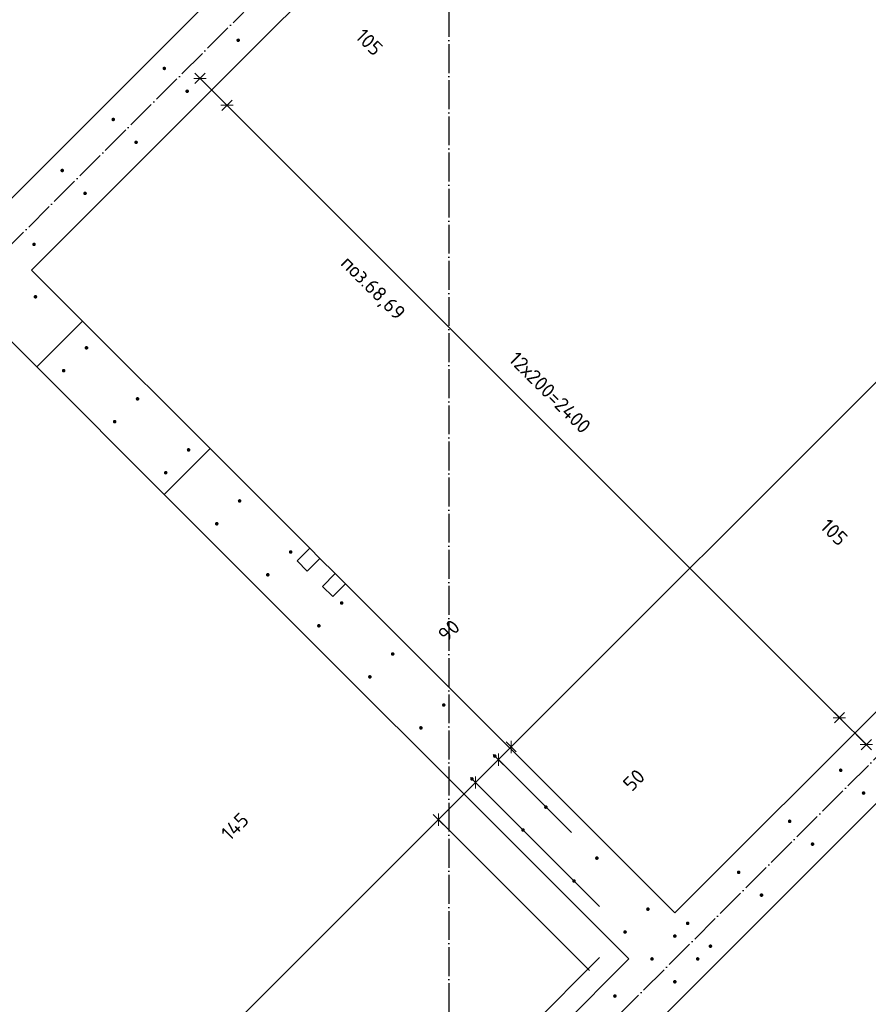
# Model space of a CAD drawing. Header units: millimetres. Extents: x -1001 to 124100, y -72947 to 40304.
# Tile 42 of 104: x 93961 to 96313, y -59108 to -56379. Entities that reach past the tile are written whole.
import ezdxf

# ---------------------------------------------------------------- set-up
doc = ezdxf.new("R2010")
doc.units = ezdxf.units.MM
doc.header["$PDMODE"] = 65
doc.linetypes.add('______11', pattern=[100, 80, -10, 0, -10])
doc.linetypes.add('______5', pattern=[220, 160, -20, 20, -20])
for name, color, linetype, lineweight in [('Standard', 7, 'Continuous', 25), ('Арм.стержн. Выпуски', 180, 'Continuous', 35), ('Размерная линия_ общее_1', 7, 'Continuous', 13)]:
    doc.layers.add(name, color=color, linetype=linetype, lineweight=lineweight)
doc.layers.add('Осевая линия_ общее', color=7, linetype='______5', lineweight=13, true_color=0xa0a0a0)
doc.styles.add('ISOCPEUR', font='ISOCPEUR')
doc.dimstyles.new('DIMSTYLE_11', dxfattribs={"dimtxt": 40, "dimasz": 40, "dimexe": 0, "dimexo": 0, "dimgap": 20, "dimtad": 2, "dimdec": 0, "dimrnd": 5, "dimzin": 12, "dimdsep": 46, "dimtxsty": 'ISOCPEUR', "dimblk1": 'ALL_ML_STRICH', "dimblk2": 'ALL_ML_STRICH', "dimsah": 1, "dimcen": 0, "dimclrd": 7, "dimclre": 256, "dimclrt": 7, "dimadec": 0, "dimazin": 0, "dimtfac": 1, "dimtdec": 0, "dimtix": 1, "dimtmove": 2, "dimatfit": 3, "dimfxl": 0, "dimtvp": 1.2, "dimtzin": 0, "dimlwd": 0, "dimlwe": -3, "dimarcsym": 0})
doc.dimstyles.new('DIMSTYLE_12', dxfattribs={"dimtxt": 40, "dimasz": 40, "dimexe": 0, "dimexo": 0.001, "dimgap": 20, "dimtad": 2, "dimdec": 0, "dimrnd": 5, "dimzin": 12, "dimdsep": 46, "dimtxsty": 'ISOCPEUR', "dimblk1": 'ALL_ML_STRICH', "dimblk2": 'ALL_ML_STRICH', "dimsah": 1, "dimcen": 0, "dimse1": 1, "dimse2": 1, "dimclrd": 7, "dimclre": 256, "dimclrt": 7, "dimadec": 0, "dimazin": 0, "dimtfac": 1, "dimtdec": 0, "dimtix": 1, "dimtmove": 2, "dimatfit": 3, "dimfxl": 0, "dimtvp": 1.2, "dimtzin": 0, "dimlwd": 0, "dimlwe": -3, "dimarcsym": 0})
doc.dimstyles.new('DIMSTYLE_13', dxfattribs={"dimtxt": 40, "dimasz": 40, "dimexe": 0, "dimexo": 0.001, "dimgap": 20, "dimtad": 2, "dimdec": 0, "dimrnd": 5, "dimzin": 12, "dimdsep": 46, "dimtxsty": 'ISOCPEUR', "dimblk1": 'ALL_ML_STRICH', "dimblk2": 'ALL_ML_STRICH', "dimsah": 1, "dimcen": 0, "dimse1": 1, "dimse2": 1, "dimclrd": 7, "dimclre": 256, "dimclrt": 7, "dimadec": 0, "dimazin": 0, "dimtfac": 1, "dimtdec": 0, "dimtix": 1, "dimtmove": 2, "dimatfit": 3, "dimfxl": 0, "dimtzin": 0, "dimlwd": 0, "dimlwe": -3, "dimarcsym": 0})
doc.dimstyles.new('DIMSTYLE_14', dxfattribs={"dimtxt": 40, "dimasz": 40, "dimexe": 0, "dimexo": 0.001, "dimgap": 20, "dimtad": 2, "dimdec": 0, "dimrnd": 5, "dimzin": 12, "dimdsep": 46, "dimtxsty": 'ISOCPEUR', "dimblk1": 'ALL_ML_STRICH', "dimblk2": 'ALL_ML_STRICH', "dimsah": 1, "dimcen": 0, "dimse1": 1, "dimse2": 1, "dimclrd": 7, "dimclre": 256, "dimclrt": 7, "dimadec": 0, "dimazin": 0, "dimtfac": 1, "dimtdec": 0, "dimtix": 1, "dimtmove": 2, "dimatfit": 3, "dimfxl": 0, "dimtvp": 1.2, "dimtzin": 0, "dimlwd": 0, "dimlwe": -3, "dimarcsym": 0})
doc.dimstyles.new('DIMSTYLE_9', dxfattribs={"dimtxt": 40, "dimasz": 40, "dimexe": 0, "dimexo": 0, "dimgap": 20, "dimtad": 2, "dimdec": 0, "dimrnd": 5, "dimzin": 12, "dimdsep": 46, "dimtxsty": 'ISOCPEUR', "dimblk1": 'ALL_ML_STRICH', "dimblk2": 'ALL_ML_STRICH', "dimsah": 1, "dimcen": 0, "dimclrd": 7, "dimclre": 256, "dimclrt": 7, "dimadec": 0, "dimazin": 0, "dimtfac": 1, "dimtdec": 0, "dimtix": 1, "dimtmove": 2, "dimatfit": 3, "dimfxl": 0, "dimtzin": 0, "dimlwd": 0, "dimlwe": -3, "dimarcsym": 0})

# ---------------------------------------------------------------- blocks, each defined once
blk = doc.blocks.new('ALL_ML_STRICH')
at = {"color": 0, "linetype": 'ByBlock', "lineweight": -2}
for p, q in [((-1, 0), (0.5, 0)), ((-0.3, -0.3), (0.3, 0.3)), ((0, -0.5), (0, 0.5))]:
    blk.add_line(p, q, dxfattribs=at)
blk = doc.blocks.new('*D48')
at = {"layer": 'DEFPOINTS', "color": 7, "linetype": 'Continuous', "lineweight": 13, "transparency": 33554687}
for p in [(94461, -56542), (94425.3, -56577.7), (94004.9, -57147.3)]:
    blk.add_point(p, dxfattribs=at)
at = {"layer": 'Размерная линия_ общее_1', "color": 7, "linetype": 'Continuous', "lineweight": -2, "transparency": 33554687}
blk.add_line((94461, -56542), (94535.6, -56616.6), dxfattribs=at)
at = {"layer": 'Размерная линия_ общее_1', "color": 7, "linetype": 'Continuous', "lineweight": 13, "transparency": 33554687, "xscale": 40, "yscale": 40, "zscale": 40}
for p, rotation in [((94461, -56542), 134.9999999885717), ((94535.6, -56616.6), 314.9999999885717)]:
    blk.add_blockref('ALL_ML_STRICH', p, dxfattribs=dict(at, rotation=rotation))
at = {"layer": 'Размерная линия_ общее_1', "color": 7, "linetype": 'Continuous', "lineweight": 13, "transparency": 33554687, "insert": (94929.8, -56441.6), "char_height": 40, "width": 120, "attachment_point": 5, "rotation": 315, "style": 'ISOCPEUR'}
blk.add_mtext('\\A1;{105}', dxfattribs=at)
blk = doc.blocks.new('*D49')
at = {"layer": 'DEFPOINTS', "color": 7, "linetype": 'Continuous', "lineweight": 13, "transparency": 33554687}
for p in [(94535.6, -56616.6), (94004.9, -57147.3), (95702, -58844.3)]:
    blk.add_point(p, dxfattribs=at)
at = {"layer": 'Размерная линия_ общее_1', "color": 7, "linetype": 'Continuous', "lineweight": -2, "transparency": 33554687}
blk.add_line((94535.6, -56616.6), (96232.6, -58313.7), dxfattribs=at)
at = {"layer": 'Размерная линия_ общее_1', "color": 7, "linetype": 'Continuous', "lineweight": 13, "transparency": 33554687, "xscale": 40, "yscale": 40, "zscale": 40}
for p, rotation in [((94535.6, -56616.6), 134.9999999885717), ((96232.6, -58313.7), 314.9999999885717)]:
    blk.add_blockref('ALL_ML_STRICH', p, dxfattribs=dict(at, rotation=rotation))
at = {"layer": 'Размерная линия_ общее_1', "color": 7, "linetype": 'Continuous', "lineweight": 13, "transparency": 33554687, "insert": (95341.7, -57295.4), "char_height": 40, "width": 2, "attachment_point": 1, "rotation": 315, "line_spacing_factor": 0.60241, "style": 'ISOCPEUR'}
blk.add_mtext('12х200=2400', dxfattribs=at)
blk = doc.blocks.new('*D50')
at = {"layer": 'DEFPOINTS', "color": 7, "linetype": 'Continuous', "lineweight": 13, "transparency": 33554687}
for p in [(96232.6, -58313.7), (96359.9, -58335.6), (95702, -58844.3)]:
    blk.add_point(p, dxfattribs=at)
at = {"layer": 'Размерная линия_ общее_1', "color": 7, "linetype": 'Continuous', "lineweight": -2, "transparency": 33554687}
blk.add_line((96232.6, -58313.7), (96307.2, -58388.3), dxfattribs=at)
at = {"layer": 'Размерная линия_ общее_1', "color": 7, "linetype": 'Continuous', "lineweight": 13, "transparency": 33554687, "xscale": 40, "yscale": 40, "zscale": 40}
for p, rotation in [((96232.6, -58313.7), 134.9999999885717), ((96307.2, -58388.3), 314.9999999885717)]:
    blk.add_blockref('ALL_ML_STRICH', p, dxfattribs=dict(at, rotation=rotation))
at = {"layer": 'Размерная линия_ общее_1', "color": 7, "linetype": 'Continuous', "lineweight": 13, "transparency": 33554687, "insert": (96217.8, -57799.8), "char_height": 40, "width": 120, "attachment_point": 5, "rotation": 315, "style": 'ISOCPEUR'}
blk.add_mtext('\\A1;{105}', dxfattribs=at)
blk = doc.blocks.new('СЛОЖНЫЙ_ОБЪЕКТ_0')
at = {"layer": 'Осевая линия_ общее', "color": 253, "linetype": '______11', "lineweight": -3, "true_color": 0xa0a0a0, "transparency": 33554687}
for p, q in [((87969.7, -62970.3), (101744.2, -49195.9)), ((95052.9, -59705.6), (103653.4, -51105.1))]:
    blk.add_line(p, q, dxfattribs=at)
blk = doc.blocks.new('*D475')
at = {"layer": 'DEFPOINTS', "color": 7, "linetype": 'Continuous', "lineweight": 13, "transparency": 33554687}
for p in [(99707, -54010.6), (100196, -54499.5), (95811.9, -58883.6)]:
    blk.add_point(p, dxfattribs=at)
at = {"layer": 'Размерная линия_ общее_1', "color": 7, "linetype": 'Continuous', "lineweight": -2, "transparency": 33554687}
blk.add_line((99707, -54010.6), (95322.9, -58394.6), dxfattribs=at)
at = {"layer": 'Размерная линия_ общее_1', "color": 253, "linetype": 'Continuous', "lineweight": -2, "true_color": 0xa0a0a0, "transparency": 33554687}
for p, q in [((99707, -54010.6), (99707, -54010.6)), ((95322.9, -58394.6), (95322.9, -58394.6))]:
    blk.add_line(p, q, dxfattribs=at)
at = {"layer": 'Размерная линия_ общее_1', "color": 7, "linetype": 'Continuous', "lineweight": 13, "transparency": 33554687, "yscale": 40, "zscale": 40}
for p, xscale, rotation in [((99707, -54010.6), 40, 45.0000000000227), ((95322.9, -58394.6), 40.00000000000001, 225.0000000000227)]:
    blk.add_blockref('ALL_ML_STRICH', p, dxfattribs=dict(at, xscale=xscale, rotation=rotation))
at = {"layer": 'Размерная линия_ общее_1', "color": 7, "linetype": 'Continuous', "lineweight": 13, "transparency": 33554687, "insert": (97403.3, -56300.2), "char_height": 40, "width": 2, "attachment_point": 1, "rotation": 225, "line_spacing_factor": 0.60241, "style": 'ISOCPEUR'}
blk.add_mtext('31х200=6200', dxfattribs=at)
blk = doc.blocks.new('*D476')
at = {"layer": 'DEFPOINTS', "color": 7, "linetype": 'Continuous', "lineweight": 13, "transparency": 33554687}
for p in [(95322.9, -58394.6), (95560.5, -58702.9), (95811.9, -58883.6)]:
    blk.add_point(p, dxfattribs=at)
at = {"layer": 'Размерная линия_ общее_1', "color": 7, "linetype": 'Continuous', "lineweight": -2, "transparency": 33554687}
blk.add_line((95322.9, -58394.6), (95287.6, -58430), dxfattribs=at)
at = {"layer": 'Размерная линия_ общее_1', "color": 253, "linetype": 'Continuous', "lineweight": -2, "true_color": 0xa0a0a0, "transparency": 33554687}
for p, q in [((95322.9, -58394.6), (95322.9, -58394.6)), ((95489.8, -58632.2), (95287.6, -58430))]:
    blk.add_line(p, q, dxfattribs=at)
at = {"layer": 'Размерная линия_ общее_1', "color": 7, "linetype": 'Continuous', "lineweight": 13, "transparency": 33554687, "yscale": 40, "zscale": 40}
for p, xscale, rotation in [((95287.6, -58430), 40.00000000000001, 225.0000000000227), ((95322.9, -58394.6), 40, 45.0000000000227)]:
    blk.add_blockref('ALL_ML_STRICH', p, dxfattribs=dict(at, xscale=xscale, rotation=rotation))
at = {"layer": 'Размерная линия_ общее_1', "color": 7, "linetype": 'Continuous', "lineweight": 13, "transparency": 33554687, "insert": (95663.2, -58486.6), "char_height": 40, "width": 80, "attachment_point": 5, "rotation": 45, "style": 'ISOCPEUR'}
blk.add_mtext('\\A1;{50}', dxfattribs=at)
blk = doc.blocks.new('*D477')
at = {"layer": 'DEFPOINTS', "color": 7, "linetype": 'Continuous', "lineweight": 13, "transparency": 33554687}
for p in [(95287.6, -58430), (95560.5, -58702.9), (95638.7, -58907.6)]:
    blk.add_point(p, dxfattribs=at)
at = {"layer": 'Размерная линия_ общее_1', "color": 7, "linetype": 'Continuous', "lineweight": -2, "transparency": 33554687}
blk.add_line((95287.6, -58430), (95224.3, -58493.3), dxfattribs=at)
at = {"layer": 'Размерная линия_ общее_1', "color": 253, "linetype": 'Continuous', "lineweight": -2, "true_color": 0xa0a0a0, "transparency": 33554687}
for p, q in [((95489.8, -58632.2), (95287.6, -58430)), ((95567.9, -58836.9), (95224.3, -58493.3))]:
    blk.add_line(p, q, dxfattribs=at)
at = {"layer": 'Размерная линия_ общее_1', "color": 7, "linetype": 'Continuous', "lineweight": 13, "transparency": 33554687, "yscale": 40, "zscale": 40}
for p, xscale, rotation in [((95287.6, -58430), 40, 45.0000000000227), ((95224.3, -58493.3), 40.00000000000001, 225.0000000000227)]:
    blk.add_blockref('ALL_ML_STRICH', p, dxfattribs=dict(at, xscale=xscale, rotation=rotation))
at = {"layer": 'Размерная линия_ общее_1', "color": 7, "linetype": 'Continuous', "lineweight": 13, "transparency": 33554687, "insert": (95150.5, -58072.3), "char_height": 40, "width": 80, "attachment_point": 5, "rotation": 45, "style": 'ISOCPEUR'}
blk.add_mtext('\\A1;{90}', dxfattribs=at)
blk = doc.blocks.new('*D478')
at = {"layer": 'DEFPOINTS', "color": 7, "linetype": 'Continuous', "lineweight": 13, "transparency": 33554687}
for p in [(95224.3, -58493.3), (95638.7, -58907.6), (95610.4, -59085.1)]:
    blk.add_point(p, dxfattribs=at)
at = {"layer": 'Размерная линия_ общее_1', "color": 7, "linetype": 'Continuous', "lineweight": -2, "transparency": 33554687}
blk.add_line((95224.3, -58493.3), (95121.4, -58596.1), dxfattribs=at)
at = {"layer": 'Размерная линия_ общее_1', "color": 253, "linetype": 'Continuous', "lineweight": -2, "true_color": 0xa0a0a0, "transparency": 33554687}
for p, q in [((95567.9, -58836.9), (95224.3, -58493.3)), ((95539.7, -59014.4), (95121.4, -58596.1))]:
    blk.add_line(p, q, dxfattribs=at)
at = {"layer": 'Размерная линия_ общее_1', "color": 7, "linetype": 'Continuous', "lineweight": 13, "transparency": 33554687, "yscale": 40, "zscale": 40}
for p, xscale, rotation in [((95224.3, -58493.3), 40, 45.0000000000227), ((95121.4, -58596.1), 40.00000000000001, 225.0000000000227)]:
    blk.add_blockref('ALL_ML_STRICH', p, dxfattribs=dict(at, xscale=xscale, rotation=rotation))
at = {"layer": 'Размерная линия_ общее_1', "color": 7, "linetype": 'Continuous', "lineweight": 13, "transparency": 33554687, "insert": (94557.5, -58615.1), "char_height": 40, "width": 120, "attachment_point": 5, "rotation": 45, "style": 'ISOCPEUR'}
blk.add_mtext('\\A1;{145}', dxfattribs=at)
blk = doc.blocks.new('*D479')
at = {"layer": 'DEFPOINTS', "color": 7, "linetype": 'Continuous', "lineweight": 13, "transparency": 33554687}
for p in [(95121.4, -58596.1), (95610.4, -59085.1), (94479, -60216.5)]:
    blk.add_point(p, dxfattribs=at)
at = {"layer": 'Размерная линия_ общее_1', "color": 7, "linetype": 'Continuous', "lineweight": -2, "transparency": 33554687}
blk.add_line((95121.4, -58596.1), (93990, -59727.5), dxfattribs=at)
at = {"layer": 'Размерная линия_ общее_1', "color": 253, "linetype": 'Continuous', "lineweight": -2, "true_color": 0xa0a0a0, "transparency": 33554687}
for p, q in [((95539.7, -59014.4), (95121.4, -58596.1)), ((94408.3, -60145.8), (93990, -59727.5))]:
    blk.add_line(p, q, dxfattribs=at)
at = {"layer": 'Размерная линия_ общее_1', "color": 7, "linetype": 'Continuous', "lineweight": 13, "transparency": 33554687, "yscale": 40, "zscale": 40}
for p, xscale, rotation in [((95121.4, -58596.1), 40, 45.0000000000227), ((93990, -59727.5), 40.00000000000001, 225.0000000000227)]:
    blk.add_blockref('ALL_ML_STRICH', p, dxfattribs=dict(at, xscale=xscale, rotation=rotation))
at = {"layer": 'Размерная линия_ общее_1', "color": 7, "linetype": 'Continuous', "lineweight": 13, "transparency": 33554687, "insert": (94453.9, -59249.5), "char_height": 40, "width": 2, "attachment_point": 1, "rotation": 225, "line_spacing_factor": 0.60241, "style": 'ISOCPEUR'}
blk.add_mtext('8х200=1600', dxfattribs=at)
blk = doc.blocks.new('*D612')
at = {"layer": 'DEFPOINTS', "color": 7, "linetype": 'Continuous', "lineweight": 13, "transparency": 33554687}
for p in [(94503.4, -56373), (93552.2, -56553.2), (93937.7, -56938.7)]:
    blk.add_point(p, dxfattribs=at)
at = {"layer": 'Размерная линия_ общее_1', "color": 7, "linetype": 'Continuous', "lineweight": -2, "transparency": 33554687}
blk.add_line((93552.2, -56553.2), (94117.9, -55987.5), dxfattribs=at)
at = {"layer": 'Размерная линия_ общее_1', "color": 253, "linetype": 'Continuous', "lineweight": -2, "true_color": 0xa0a0a0, "transparency": 33554687}
for p, q in [((94432.7, -56302.3), (94117.9, -55987.5)), ((93867, -56868), (93552.2, -56553.2))]:
    blk.add_line(p, q, dxfattribs=at)
at = {"layer": 'Размерная линия_ общее_1', "color": 7, "linetype": 'Continuous', "lineweight": 13, "transparency": 33554687, "xscale": 40, "yscale": 40, "zscale": 40}
for p, rotation in [((94117.9, -55987.5), 44.999999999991), ((93552.2, -56553.2), 224.999999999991)]:
    blk.add_blockref('ALL_ML_STRICH', p, dxfattribs=dict(at, rotation=rotation))
at = {"layer": 'Размерная линия_ общее_1', "color": 7, "linetype": 'Continuous', "lineweight": 13, "transparency": 33554687, "insert": (93726.4, -56251.7), "char_height": 40, "width": 2, "attachment_point": 1, "rotation": 45, "line_spacing_factor": 0.60241, "style": 'ISOCPEUR'}
blk.add_mtext('\\W0.91;4х200', dxfattribs=at)
blk = doc.blocks.new('*D631')
at = {"layer": 'DEFPOINTS', "color": 7, "linetype": 'Continuous', "lineweight": 13, "transparency": 33554687}
for p in [(93941.6, -57210.6), (95638.7, -58907.6), (92082.4, -59069.8)]:
    blk.add_point(p, dxfattribs=at)
at = {"layer": 'Размерная линия_ общее_1', "color": 253, "linetype": 'Continuous', "lineweight": -2, "true_color": 0xa0a0a0, "transparency": 33554687}
for p, q in [((93870.9, -57281.3), (92082.4, -59069.8)), ((95567.9, -58978.3), (93779.4, -60766.8))]:
    blk.add_line(p, q, dxfattribs=at)
at = {"layer": 'Размерная линия_ общее_1', "color": 7, "linetype": 'Continuous', "lineweight": -2, "transparency": 33554687}
blk.add_line((92082.4, -59069.8), (93779.4, -60766.8), dxfattribs=at)
at = {"layer": 'Размерная линия_ общее_1', "color": 7, "linetype": 'Continuous', "lineweight": 13, "transparency": 33554687, "xscale": 40, "yscale": 40, "zscale": 40}
for p, rotation in [((92082.4, -59069.8), 135.0000005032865), ((93779.4, -60766.8), 315.0000005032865)]:
    blk.add_blockref('ALL_ML_STRICH', p, dxfattribs=dict(at, rotation=rotation))
at = {"layer": 'Размерная линия_ общее_1', "color": 7, "linetype": 'Continuous', "lineweight": 13, "transparency": 33554687, "insert": (92888.5, -59748.6), "char_height": 40, "width": 2, "attachment_point": 1, "rotation": 315, "line_spacing_factor": 0.60241, "style": 'ISOCPEUR'}
blk.add_mtext('12х200=2400', dxfattribs=at)
blk = doc.blocks.new('*D632')
at = {"layer": 'DEFPOINTS', "color": 7, "linetype": 'Continuous', "lineweight": 13, "transparency": 33554687}
for p in [(95638.7, -58907.6), (94479, -60216.5), (93779.4, -60766.8)]:
    blk.add_point(p, dxfattribs=at)
at = {"layer": 'Размерная линия_ общее_1', "color": 253, "linetype": 'Continuous', "lineweight": -2, "true_color": 0xa0a0a0, "transparency": 33554687}
for p, q in [((95567.9, -58978.3), (93779.4, -60766.8)), ((94408.3, -60287.2), (93854, -60841.4))]:
    blk.add_line(p, q, dxfattribs=at)
at = {"layer": 'Размерная линия_ общее_1', "color": 7, "linetype": 'Continuous', "lineweight": -2, "transparency": 33554687}
blk.add_line((93779.4, -60766.8), (93854, -60841.4), dxfattribs=at)
at = {"layer": 'Размерная линия_ общее_1', "color": 7, "linetype": 'Continuous', "lineweight": 13, "transparency": 33554687, "xscale": 40, "yscale": 40, "zscale": 40}
for p, rotation in [((93779.4, -60766.8), 135.0000005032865), ((93854, -60841.4), 315.0000005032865)]:
    blk.add_blockref('ALL_ML_STRICH', p, dxfattribs=dict(at, rotation=rotation))
at = {"layer": 'Размерная линия_ общее_1', "color": 7, "linetype": 'Continuous', "lineweight": 13, "transparency": 33554687, "insert": (93991.8, -60878.8), "char_height": 40, "width": 120, "attachment_point": 5, "rotation": 315, "style": 'ISOCPEUR'}
blk.add_mtext('\\A1;{105}', dxfattribs=at)

msp = doc.modelspace()

# ---------------------------------------------------------------- hatches: boundary and pattern name
at = {"layer": 'Арм.стержн. Выпуски', "linetype": 'Continuous', "lineweight": 35, "transparency": 33554687}
for points in [[(94571.7, -56436.3), (94571.3, -56434.4), (94570.2, -56432.8), (94568.6, -56431.7), (94566.7, -56431.3), (94564.8, -56431.7), (94563.2, -56432.8), (94562.1, -56434.4), (94561.7, -56436.3), (94562.1, -56438.2), (94563.2, -56439.8), (94564.8, -56440.9), (94566.7, -56441.3), (94568.6, -56440.9), (94570.2, -56439.8), (94571.3, -56438.2)], [(94367, -56514.4), (94366.6, -56512.5), (94365.5, -56510.9), (94363.9, -56509.8), (94362, -56509.4), (94360, -56509.8), (94358.4, -56510.9), (94357.3, -56512.5), (94357, -56514.4), (94357.3, -56516.3), (94358.4, -56517.9), (94360, -56519), (94362, -56519.4), (94363.9, -56519), (94365.5, -56517.9), (94366.6, -56516.3)], [(94430.3, -56577.7), (94429.9, -56575.8), (94428.8, -56574.2), (94427.2, -56573.1), (94425.3, -56572.7), (94423.4, -56573.1), (94421.7, -56574.2), (94420.7, -56575.8), (94420.3, -56577.7), (94420.7, -56579.6), (94421.7, -56581.2), (94423.4, -56582.3), (94425.3, -56582.7), (94427.2, -56582.3), (94428.8, -56581.2), (94429.9, -56579.6)], [(94225.5, -56655.8), (94225.2, -56653.9), (94224.1, -56652.3), (94222.5, -56651.2), (94220.5, -56650.8), (94218.6, -56651.2), (94217, -56652.3), (94215.9, -56653.9), (94215.5, -56655.8), (94215.9, -56657.7), (94217, -56659.4), (94218.6, -56660.4), (94220.5, -56660.8), (94222.5, -56660.4), (94224.1, -56659.4), (94225.2, -56657.7)], [(94288.8, -56719.1), (94288.5, -56717.2), (94287.4, -56715.6), (94285.8, -56714.5), (94283.8, -56714.1), (94281.9, -56714.5), (94280.3, -56715.6), (94279.2, -56717.2), (94278.8, -56719.1), (94279.2, -56721), (94280.3, -56722.7), (94281.9, -56723.8), (94283.8, -56724.1), (94285.8, -56723.8), (94287.4, -56722.7), (94288.5, -56721)], [(94084.1, -56797.2), (94083.7, -56795.3), (94082.7, -56793.7), (94081, -56792.6), (94079.1, -56792.2), (94077.2, -56792.6), (94075.6, -56793.7), (94074.5, -56795.3), (94074.1, -56797.2), (94074.5, -56799.2), (94075.6, -56800.8), (94077.2, -56801.9), (94079.1, -56802.2), (94081, -56801.9), (94082.7, -56800.8), (94083.7, -56799.2)], [(94147.4, -56860.6), (94147, -56858.6), (94146, -56857), (94144.3, -56855.9), (94142.4, -56855.6), (94140.5, -56855.9), (94138.9, -56857), (94137.8, -56858.6), (94137.4, -56860.6), (94137.8, -56862.5), (94138.9, -56864.1), (94140.5, -56865.2), (94142.4, -56865.6), (94144.3, -56865.2), (94146, -56864.1), (94147, -56862.5)], [(94006, -57002), (94005.6, -57000.1), (94004.5, -56998.4), (94002.9, -56997.4), (94001, -56997), (93999.1, -56997.4), (93997.5, -56998.4), (93996.4, -57000.1), (93996, -57002), (93996.4, -57003.9), (93997.5, -57005.5), (93999.1, -57006.6), (94001, -57007), (94002.9, -57006.6), (94004.5, -57005.5), (94005.6, -57003.9)], [(94009.9, -57147.3), (94009.5, -57145.4), (94008.4, -57143.7), (94006.8, -57142.6), (94004.9, -57142.3), (94003, -57142.6), (94001.4, -57143.7), (94000.3, -57145.4), (93999.9, -57147.3), (94000.3, -57149.2), (94001.4, -57150.8), (94003, -57151.9), (94004.9, -57152.3), (94006.8, -57151.9), (94008.4, -57150.8), (94009.5, -57149.2)], [(94151.3, -57288.7), (94151, -57286.8), (94149.9, -57285.1), (94148.2, -57284.1), (94146.3, -57283.7), (94144.4, -57284.1), (94142.8, -57285.1), (94141.7, -57286.8), (94141.3, -57288.7), (94141.7, -57290.6), (94142.8, -57292.2), (94144.4, -57293.3), (94146.3, -57293.7), (94148.2, -57293.3), (94149.9, -57292.2), (94151, -57290.6)], [(94088, -57352), (94087.6, -57350.1), (94086.6, -57348.5), (94084.9, -57347.4), (94083, -57347), (94081.1, -57347.4), (94079.5, -57348.5), (94078.4, -57350.1), (94078, -57352), (94078.4, -57353.9), (94079.5, -57355.5), (94081.1, -57356.6), (94083, -57357), (94084.9, -57356.6), (94086.6, -57355.5), (94087.6, -57353.9)], [(94292.8, -57430.1), (94292.4, -57428.2), (94291.3, -57426.6), (94289.7, -57425.5), (94287.8, -57425.1), (94285.8, -57425.5), (94284.2, -57426.6), (94283.1, -57428.2), (94282.8, -57430.1), (94283.1, -57432), (94284.2, -57433.6), (94285.8, -57434.7), (94287.8, -57435.1), (94289.7, -57434.7), (94291.3, -57433.6), (94292.4, -57432)], [(94229.4, -57493.4), (94229.1, -57491.5), (94228, -57489.9), (94226.4, -57488.8), (94224.4, -57488.4), (94222.5, -57488.8), (94220.9, -57489.9), (94219.8, -57491.5), (94219.4, -57493.4), (94219.8, -57495.3), (94220.9, -57497), (94222.5, -57498), (94224.4, -57498.4), (94226.4, -57498), (94228, -57497), (94229.1, -57495.3)], [(94434.2, -57571.5), (94433.8, -57569.6), (94432.7, -57568), (94431.1, -57566.9), (94429.2, -57566.5), (94427.3, -57566.9), (94425.6, -57568), (94424.6, -57569.6), (94424.2, -57571.5), (94424.6, -57573.4), (94425.6, -57575.1), (94427.3, -57576.1), (94429.2, -57576.5), (94431.1, -57576.1), (94432.7, -57575.1), (94433.8, -57573.4)], [(94370.9, -57634.8), (94370.5, -57632.9), (94369.4, -57631.3), (94367.8, -57630.2), (94365.9, -57629.8), (94364, -57630.2), (94362.3, -57631.3), (94361.2, -57632.9), (94360.9, -57634.8), (94361.2, -57636.7), (94362.3, -57638.4), (94364, -57639.5), (94365.9, -57639.8), (94367.8, -57639.5), (94369.4, -57638.4), (94370.5, -57636.7)], [(94575.6, -57712.9), (94575.2, -57711), (94574.1, -57709.4), (94572.5, -57708.3), (94570.6, -57707.9), (94568.7, -57708.3), (94567.1, -57709.4), (94566, -57711), (94565.6, -57712.9), (94566, -57714.9), (94567.1, -57716.5), (94568.7, -57717.6), (94570.6, -57717.9), (94572.5, -57717.6), (94574.1, -57716.5), (94575.2, -57714.9)], [(94512.3, -57776.3), (94511.9, -57774.3), (94510.8, -57772.7), (94509.2, -57771.6), (94507.3, -57771.3), (94505.4, -57771.6), (94503.8, -57772.7), (94502.7, -57774.3), (94502.3, -57776.3), (94502.7, -57778.2), (94503.8, -57779.8), (94505.4, -57780.9), (94507.3, -57781.3), (94509.2, -57780.9), (94510.8, -57779.8), (94511.9, -57778.2)], [(94717, -57854.4), (94716.6, -57852.5), (94715.6, -57850.8), (94713.9, -57849.8), (94712, -57849.4), (94710.1, -57849.8), (94708.5, -57850.8), (94707.4, -57852.5), (94707, -57854.4), (94707.4, -57856.3), (94708.5, -57857.9), (94710.1, -57859), (94712, -57859.4), (94713.9, -57859), (94715.6, -57857.9), (94716.6, -57856.3)], [(94653.7, -57917.7), (94653.3, -57915.8), (94652.2, -57914.1), (94650.6, -57913.1), (94648.7, -57912.7), (94646.8, -57913.1), (94645.2, -57914.1), (94644.1, -57915.8), (94643.7, -57917.7), (94644.1, -57919.6), (94645.2, -57921.2), (94646.8, -57922.3), (94648.7, -57922.7), (94650.6, -57922.3), (94652.2, -57921.2), (94653.3, -57919.6)], [(94858.4, -57995.8), (94858.1, -57993.9), (94857, -57992.3), (94855.4, -57991.2), (94853.4, -57990.8), (94851.5, -57991.2), (94849.9, -57992.3), (94848.8, -57993.9), (94848.4, -57995.8), (94848.8, -57997.7), (94849.9, -57999.3), (94851.5, -58000.4), (94853.4, -58000.8), (94855.4, -58000.4), (94857, -57999.3), (94858.1, -57997.7)], [(94795.1, -58059.1), (94794.8, -58057.2), (94793.7, -58055.6), (94792, -58054.5), (94790.1, -58054.1), (94788.2, -58054.5), (94786.6, -58055.6), (94785.5, -58057.2), (94785.1, -58059.1), (94785.5, -58061), (94786.6, -58062.6), (94788.2, -58063.7), (94790.1, -58064.1), (94792, -58063.7), (94793.7, -58062.6), (94794.8, -58061)], [(94999.9, -58137.2), (94999.5, -58135.3), (94998.4, -58133.7), (94996.8, -58132.6), (94994.9, -58132.2), (94992.9, -58132.6), (94991.3, -58133.7), (94990.2, -58135.3), (94989.9, -58137.2), (94990.2, -58139.1), (94991.3, -58140.7), (94992.9, -58141.8), (94994.9, -58142.2), (94996.8, -58141.8), (94998.4, -58140.7), (94999.5, -58139.1)], [(94936.6, -58200.5), (94936.2, -58198.6), (94935.1, -58197), (94933.5, -58195.9), (94931.6, -58195.5), (94929.6, -58195.9), (94928, -58197), (94926.9, -58198.6), (94926.6, -58200.5), (94926.9, -58202.4), (94928, -58204.1), (94929.6, -58205.1), (94931.6, -58205.5), (94933.5, -58205.1), (94935.1, -58204.1), (94936.2, -58202.4)], [(95141.3, -58278.6), (95140.9, -58276.7), (95139.8, -58275.1), (95138.2, -58274), (95136.3, -58273.6), (95134.4, -58274), (95132.7, -58275.1), (95131.7, -58276.7), (95131.3, -58278.6), (95131.7, -58280.5), (95132.7, -58282.2), (95134.4, -58283.3), (95136.3, -58283.6), (95138.2, -58283.3), (95139.8, -58282.2), (95140.9, -58280.5)], [(95078, -58341.9), (95077.6, -58340), (95076.5, -58338.4), (95074.9, -58337.3), (95073, -58336.9), (95071.1, -58337.3), (95069.4, -58338.4), (95068.4, -58340), (95068, -58341.9), (95068.4, -58343.9), (95069.4, -58345.5), (95071.1, -58346.6), (95073, -58346.9), (95074.9, -58346.6), (95076.5, -58345.5), (95077.6, -58343.9)], [(95282.7, -58420.1), (95282.3, -58418.1), (95281.2, -58416.5), (95279.6, -58415.4), (95277.7, -58415.1), (95275.8, -58415.4), (95274.2, -58416.5), (95273.1, -58418.1), (95272.7, -58420.1), (95273.1, -58422), (95274.2, -58423.6), (95275.8, -58424.7), (95277.7, -58425.1), (95279.6, -58424.7), (95281.2, -58423.6), (95282.3, -58422)], [(96241.2, -58459.3), (96240.8, -58457.4), (96239.7, -58455.8), (96238.1, -58454.7), (96236.2, -58454.3), (96234.3, -58454.7), (96232.6, -58455.8), (96231.5, -58457.4), (96231.2, -58459.3), (96231.5, -58461.2), (96232.6, -58462.9), (96234.3, -58463.9), (96236.2, -58464.3), (96238.1, -58463.9), (96239.7, -58462.9), (96240.8, -58461.2)], [(95219.4, -58483.4), (95219, -58481.5), (95217.9, -58479.8), (95216.3, -58478.7), (95214.4, -58478.4), (95212.5, -58478.7), (95210.9, -58479.8), (95209.8, -58481.5), (95209.4, -58483.4), (95209.8, -58485.3), (95210.9, -58486.9), (95212.5, -58488), (95214.4, -58488.4), (95216.3, -58488), (95217.9, -58486.9), (95219, -58485.3)], [(96304.5, -58522.6), (96304.1, -58520.7), (96303, -58519.1), (96301.4, -58518), (96299.5, -58517.6), (96297.6, -58518), (96295.9, -58519.1), (96294.9, -58520.7), (96294.5, -58522.6), (96294.9, -58524.5), (96295.9, -58526.2), (96297.6, -58527.2), (96299.5, -58527.6), (96301.4, -58527.2), (96303, -58526.2), (96304.1, -58524.5)], [(95424.1, -58561.5), (95423.7, -58559.6), (95422.7, -58557.9), (95421, -58556.9), (95419.1, -58556.5), (95417.2, -58556.9), (95415.6, -58557.9), (95414.5, -58559.6), (95414.1, -58561.5), (95414.5, -58563.4), (95415.6, -58565), (95417.2, -58566.1), (95419.1, -58566.5), (95421, -58566.1), (95422.7, -58565), (95423.7, -58563.4)], [(96099.7, -58600.7), (96099.4, -58598.8), (96098.3, -58597.2), (96096.7, -58596.1), (96094.7, -58595.7), (96092.8, -58596.1), (96091.2, -58597.2), (96090.1, -58598.8), (96089.7, -58600.7), (96090.1, -58602.7), (96091.2, -58604.3), (96092.8, -58605.4), (96094.7, -58605.7), (96096.7, -58605.4), (96098.3, -58604.3), (96099.4, -58602.7)], [(95360.8, -58624.8), (95360.4, -58622.9), (95359.4, -58621.3), (95357.7, -58620.2), (95355.8, -58619.8), (95353.9, -58620.2), (95352.3, -58621.3), (95351.2, -58622.9), (95350.8, -58624.8), (95351.2, -58626.7), (95352.3, -58628.3), (95353.9, -58629.4), (95355.8, -58629.8), (95357.7, -58629.4), (95359.4, -58628.3), (95360.4, -58626.7)], [(96163.1, -58664), (96162.7, -58662.1), (96161.6, -58660.5), (96160, -58659.4), (96158.1, -58659), (96156.1, -58659.4), (96154.5, -58660.5), (96153.4, -58662.1), (96153.1, -58664), (96153.4, -58666), (96154.5, -58667.6), (96156.1, -58668.7), (96158.1, -58669), (96160, -58668.7), (96161.6, -58667.6), (96162.7, -58666)], [(95565.5, -58702.9), (95565.2, -58701), (95564.1, -58699.4), (95562.5, -58698.3), (95560.5, -58697.9), (95558.6, -58698.3), (95557, -58699.4), (95555.9, -58701), (95555.5, -58702.9), (95555.9, -58704.8), (95557, -58706.4), (95558.6, -58707.5), (95560.5, -58707.9), (95562.5, -58707.5), (95564.1, -58706.4), (95565.2, -58704.8)], [(95958.3, -58742.2), (95957.9, -58740.2), (95956.9, -58738.6), (95955.2, -58737.5), (95953.3, -58737.2), (95951.4, -58737.5), (95949.8, -58738.6), (95948.7, -58740.2), (95948.3, -58742.2), (95948.7, -58744.1), (95949.8, -58745.7), (95951.4, -58746.8), (95953.3, -58747.2), (95955.2, -58746.8), (95956.9, -58745.7), (95957.9, -58744.1)], [(95502.2, -58766.2), (95501.9, -58764.3), (95500.8, -58762.7), (95499.2, -58761.6), (95497.2, -58761.2), (95495.3, -58761.6), (95493.7, -58762.7), (95492.6, -58764.3), (95492.2, -58766.2), (95492.6, -58768.1), (95493.7, -58769.7), (95495.3, -58770.8), (95497.2, -58771.2), (95499.2, -58770.8), (95500.8, -58769.7), (95501.9, -58768.1)], [(96021.6, -58805.5), (96021.3, -58803.6), (96020.2, -58801.9), (96018.5, -58800.8), (96016.6, -58800.5), (96014.7, -58800.8), (96013.1, -58801.9), (96012, -58803.6), (96011.6, -58805.5), (96012, -58807.4), (96013.1, -58809), (96014.7, -58810.1), (96016.6, -58810.5), (96018.5, -58810.1), (96020.2, -58809), (96021.3, -58807.4)], [(95707, -58844.3), (95706.6, -58842.4), (95705.5, -58840.8), (95703.9, -58839.7), (95702, -58839.3), (95700.1, -58839.7), (95698.4, -58840.8), (95697.3, -58842.4), (95697, -58844.3), (95697.3, -58846.2), (95698.4, -58847.9), (95700.1, -58848.9), (95702, -58849.3), (95703.9, -58848.9), (95705.5, -58847.9), (95706.6, -58846.2)], [(95816.9, -58883.6), (95816.5, -58881.7), (95815.4, -58880), (95813.8, -58879), (95811.9, -58878.6), (95810, -58879), (95808.4, -58880), (95807.3, -58881.7), (95806.9, -58883.6), (95807.3, -58885.5), (95808.4, -58887.1), (95810, -58888.2), (95811.9, -58888.6), (95813.8, -58888.2), (95815.4, -58887.1), (95816.5, -58885.5)], [(95643.7, -58907.6), (95643.3, -58905.7), (95642.2, -58904.1), (95640.6, -58903), (95638.7, -58902.6), (95636.7, -58903), (95635.1, -58904.1), (95634, -58905.7), (95633.7, -58907.6), (95634, -58909.5), (95635.1, -58911.2), (95636.7, -58912.2), (95638.7, -58912.6), (95640.6, -58912.2), (95642.2, -58911.2), (95643.3, -58909.5)], [(95781.6, -58918.9), (95781.2, -58917), (95780.1, -58915.4), (95778.5, -58914.3), (95776.6, -58913.9), (95774.7, -58914.3), (95773, -58915.4), (95771.9, -58917), (95771.6, -58918.9), (95771.9, -58920.8), (95773, -58922.5), (95774.7, -58923.5), (95776.6, -58923.9), (95778.5, -58923.5), (95780.1, -58922.5), (95781.2, -58920.8)], [(95880.2, -58946.9), (95879.8, -58945), (95878.7, -58943.4), (95877.1, -58942.3), (95875.2, -58941.9), (95873.3, -58942.3), (95871.7, -58943.4), (95870.6, -58945), (95870.2, -58946.9), (95870.6, -58948.8), (95871.7, -58950.4), (95873.3, -58951.5), (95875.2, -58951.9), (95877.1, -58951.5), (95878.7, -58950.4), (95879.8, -58948.8)], [(95718.3, -58982.2), (95717.9, -58980.3), (95716.8, -58978.7), (95715.2, -58977.6), (95713.3, -58977.2), (95711.3, -58977.6), (95709.7, -58978.7), (95708.6, -58980.3), (95708.3, -58982.2), (95708.6, -58984.1), (95709.7, -58985.8), (95711.3, -58986.8), (95713.3, -58987.2), (95715.2, -58986.8), (95716.8, -58985.8), (95717.9, -58984.1)], [(95844.9, -58982.2), (95844.5, -58980.3), (95843.4, -58978.7), (95841.8, -58977.6), (95839.9, -58977.2), (95838, -58977.6), (95836.3, -58978.7), (95835.3, -58980.3), (95834.9, -58982.2), (95835.3, -58984.1), (95836.3, -58985.8), (95838, -58986.8), (95839.9, -58987.2), (95841.8, -58986.8), (95843.4, -58985.8), (95844.5, -58984.1)], [(95781.6, -59045.5), (95781.2, -59043.6), (95780.1, -59042), (95778.5, -59040.9), (95776.6, -59040.5), (95774.7, -59040.9), (95773, -59042), (95771.9, -59043.6), (95771.6, -59045.5), (95771.9, -59047.4), (95773, -59049.1), (95774.7, -59050.2), (95776.6, -59050.5), (95778.5, -59050.2), (95780.1, -59049.1), (95781.2, -59047.4)], [(95615.4, -59085.1), (95615, -59083.2), (95613.9, -59081.6), (95612.3, -59080.5), (95610.4, -59080.1), (95608.5, -59080.5), (95606.8, -59081.6), (95605.8, -59083.2), (95605.4, -59085.1), (95605.8, -59087), (95606.8, -59088.6), (95608.5, -59089.7), (95610.4, -59090.1), (95612.3, -59089.7), (95613.9, -59088.6), (95615, -59087)]]:
    msp.add_hatch(color=4, dxfattribs=at).paths.add_polyline_path(points)

# ---------------------------------------------------------------- linework, layer by layer
at = {"color": 7, "linetype": 'Continuous', "lineweight": 35, "transparency": 33554687}
for p, q in [((95776.2, -58854.9), (99813.8, -54817.4)), ((99941.1, -54944.6), (94538.8, -60346.9)), ((95896.4, -55170.9), (94637.8, -56429.6)), ((92629.6, -58183.2), (94510.5, -56302.3)), ((94637.8, -56429.6), (93994.3, -57073)), ((93994.3, -57073), (94135.7, -57214.5)), ((94008.4, -57341.7), (93867, -57200.3)), ((94135.7, -57214.5), (94008.4, -57341.7)), ((94489.3, -57568), (94135.7, -57214.5)), ((94008.4, -57341.7), (94362, -57695.3)), ((94362, -57695.3), (94489.3, -57568)), ((94489.3, -57568), (94765, -57843.8)), ((95648.9, -58982.2), (94362, -57695.3)), ((94765, -57843.8), (94729.7, -57879.1)), ((94793.3, -57872.1), (94765, -57843.8)), ((94758, -57907.4), (94793.3, -57872.1)), ((94793.3, -57872.1), (94835.7, -57914.5)), ((94729.7, -57879.1), (94758, -57907.4)), ((94835.7, -57914.5), (94800.4, -57949.8)), ((94864, -57942.8), (94835.7, -57914.5)), ((94800.4, -57949.8), (94828.7, -57978.1)), ((94828.7, -57978.1), (94864, -57942.8)), ((94864, -57942.8), (95776.2, -58854.9)), ((94411.5, -60219.7), (95648.9, -58982.2))]:
    msp.add_line(p, q, dxfattribs=at)
at = {"layer": 'Осевая линия_ общее', "color": 253, "linetype": '______11', "lineweight": -3, "true_color": 0xa0a0a0, "transparency": 33554687}
msp.add_line((95150, -29220), (95150, -72827.9), dxfattribs=at)

# ---------------------------------------------------------------- block references
msp.add_blockref('СЛОЖНЫЙ_ОБЪЕКТ_0', (0, 0), dxfattribs=at)

# ---------------------------------------------------------------- texts
at = {"layer": 'Standard', "color": 7, "linetype": 'Continuous', "lineweight": 13, "transparency": 33554687, "insert": (94955, -57107.9), "char_height": 40, "width": 239.298, "attachment_point": 2, "rotation": 315, "style": 'ISOCPEUR'}
msp.add_mtext('\\A1;{\\fISOCPEUR|i0|b0;\\H40.000000;\\W1.000000;\\C7;поз.68,69}\\P', dxfattribs=at)

# ---------------------------------------------------------------- dimensions: what is measured, and where the dimension line sits
at = {"layer": 'Размерная линия_ общее_1', "color": 7, "linetype": 'Continuous', "lineweight": 13, "transparency": 33554687}
for base, p1, p2, angle, text, dimstyle, picture, middle in [((95322.9, -58394.6), (99707, -54010.6), (95322.9, -58394.6), 225, '31х200=6200', 'DIMSTYLE_9', '*D475', (97500.8, -56188.5)), ((94117.9, -55987.5), (93867, -56868), (94432.7, -56302.3), 45, '\\W0.91;4х200', 'DIMSTYLE_9', '*D612', (93820.9, -56256.2)), ((96232.6, -58313.7), (94004.9, -57147.3), (95702, -58844.3), 315, '12х200=2400', 'DIMSTYLE_13', '*D49', (95398.2, -57451)), ((93779.4, -60766.8), (93870.9, -57281.3), (95567.9, -58978.3), 315, '12х200=2400', 'DIMSTYLE_9', '*D631', (92945.1, -59904.2)), ((93990, -59727.5), (95539.7, -59014.4), (94408.3, -60145.8), 225, '8х200=1600', 'DIMSTYLE_9', '*D479', (94541.6, -59147.7))]:
    dim = msp.add_linear_dim(base=base, p1=p1, p2=p2, angle=angle, text=text, dimstyle=dimstyle, override={"dimpost": '<>', "dimclrd": 7, "dimclre": 253, "dimclrt": 7, "dimlwd": 0, "dimlwe": 65533}, dxfattribs=at)
    dim.commit()
    dim.dimension.update_dxf_attribs({"geometry": picture, "text_midpoint": middle, "dimtype": 160})
for base, p1, p2, angle, dimstyle, picture, middle in [((94535.5761, -56616.5995), (94425.2702, -56577.7107), (94004.9126, -57147.2631), 315, 'DIMSTYLE_12', '*D48', (94929.7518, -56441.6405)), ((96307.2298, -58388.2532), (95701.9688, -58844.3194), (96359.9081, -58335.5748), 315, 'DIMSTYLE_14', '*D50', (96217.832, -57799.7676)), ((95224.3, -58493.3), (95489.8, -58632.2), (95567.9, -58836.9), 225, 'DIMSTYLE_9', '*D477', (95150.5, -58072.3)), ((95287.6, -58430), (95322.9, -58394.6), (95489.8, -58632.2), 225, 'DIMSTYLE_11', '*D476', (95663.2, -58486.6)), ((95121.4, -58596.1), (95567.9, -58836.9), (95539.7, -59014.4), 225, 'DIMSTYLE_9', '*D478', (94557.5, -58615.1)), ((93854.0407, -60841.4422), (95567.9493, -58978.3389), (94408.2941, -60287.1888), 315, 'DIMSTYLE_11', '*D632', (93991.8019, -60878.8204))]:
    dim = msp.add_linear_dim(base=base, p1=p1, p2=p2, angle=angle, dimstyle=dimstyle, override={"dimpost": '<>', "dimclrd": 7, "dimclre": 253, "dimclrt": 7, "dimlwd": 0, "dimlwe": 65533}, dxfattribs=at)
    dim.commit()
    dim.dimension.update_dxf_attribs({"geometry": picture, "text_midpoint": middle, "dimtype": 160})

doc.saveas('drawing.dxf')
